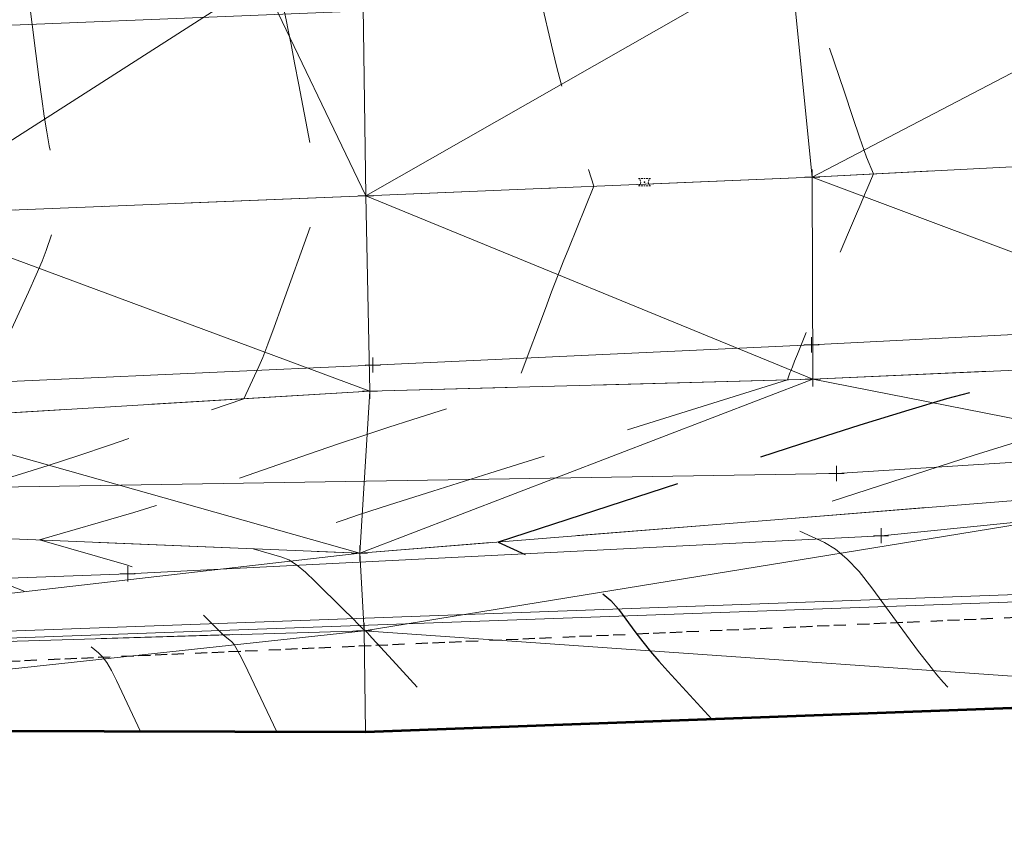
# Model space of a CAD drawing. Extents: x 2312693 to 2320081, y 680305 to 681656.
# Tile 8 of 37: x 2316615 to 2316680, y 681031 to 681084. Entities that reach past the tile are written whole.
import ezdxf

# ---------------------------------------------------------------- set-up
doc = ezdxf.new("R2010")
doc.units = 0
doc.header["$MEASUREMENT"] = 0
for name, pattern in [('CENTER LINE DOUBLE SOLID', [0]), ('DGN Style 2', [14.384926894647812, 8.630956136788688, -5.753970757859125]), ('DGN Style 3', [20.138897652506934, 14.38492689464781, -5.753970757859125]), ('DGN Style 4', [23.030267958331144, 11.50794151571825, -5.753970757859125, 0.01438492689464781, -5.753970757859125]), ('foex', [0]), ('gasex', [0]), ('ohelecex', [0]), ('ohteleex', [0]), ('rowex', [4.85, 0.8, -0.375, -0.375, 0.8, -0.3, 0.8, -0.3, 0.8, -0.3])]:
    doc.linetypes.add(name, pattern=pattern)
for name, color, linetype, lineweight in [('DT_X_Contour_Major', 132, 'DGN Style 3', 30), ('DT_X_Contour_Minor', 136, 'DGN Style 3', 0), ('DT_X_Terrain_Ground_Line', 92, 'DGN Style 3', 13), ('DT_X_Triangles', 91, 'Continuous', 0), ('PM_X_Cells', 7, 'Continuous', 0), ('PM_X_Cells (Construction)', 7, 'Continuous', 0), ('PM_X_CL_Double_Solid', 40, 'CENTER LINE DOUBLE SOLID', 0), ('PM_X_Transverse_Line', 7, 'Continuous', 0), ('PV_X_COP', 4, 'DGN Style 4', 0), ('PV_X_EOP', 7, 'DGN Style 3', 0), ('RW_X_Fee_RW', 6, 'rowex', 30), ('SV_X_Toe_of_Slope', 193, 'DGN Style 2', 0), ('SV_X_Top_of_Bank', 97, 'DGN Style 2', 0), ('UT_X_FO', 30, 'foex', 0), ('UT_X_Gas', 40, 'gasex', 0), ('UT_X_Overhead_Electric', 1, 'ohelecex', 0), ('UT_X_Overhead_Telecom', 30, 'ohteleex', 0)]:
    doc.layers.add(name, color=color, linetype=linetype, lineweight=lineweight)
doc.layers.add('SV_X_Shot_Marker (Construction)', color=40, linetype='Continuous', lineweight=0, transparency=0.5)
doc.layers.add('SV_X_Terrain_Boundary', color=7, linetype='Continuous', lineweight=53, plot=False)

# ---------------------------------------------------------------- blocks, each defined once
blk = doc.blocks.new('SVPT_313')
at = {"layer": 'SV_X_Shot_Marker (Construction)', "transparency": 33554495}
for p, q in [((-0.02499999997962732, 7.275957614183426e-12), (0.02500000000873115, 7.275957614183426e-12)), ((1.455191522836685e-11, 0.02500000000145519), (1.455191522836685e-11, -0.02499999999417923))]:
    blk.add_line(p, q, dxfattribs=at)
blk.add_point((1.455191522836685e-11, 7.275957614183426e-12), dxfattribs=at)
blk = doc.blocks.new('SVPT_314')
at = {"layer": 'SV_X_Shot_Marker (Construction)', "transparency": 33554495}
for p, q in [((-0.02499999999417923, 7.275957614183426e-12), (0.02499999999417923, 7.275957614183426e-12)), ((0, 0.02500000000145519), (0, -0.02499999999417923))]:
    blk.add_line(p, q, dxfattribs=at)
blk.add_point((0, 7.275957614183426e-12), dxfattribs=at)
blk = doc.blocks.new('SVPT_315')
at = {"layer": 'SV_X_Shot_Marker (Construction)', "transparency": 33554495}
for p, q in [((-0.02499999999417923, 0), (0.02500000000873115, 0)), ((0, 0.02500000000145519), (0, -0.02500000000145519))]:
    blk.add_line(p, q, dxfattribs=at)
blk.add_point((0, 0), dxfattribs=at)
blk = doc.blocks.new('SVPT_316')
at = {"layer": 'SV_X_Shot_Marker (Construction)', "transparency": 33554495}
for p, q in [((-0.02499999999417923, 0), (0.02500000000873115, 0)), ((0, 0.02500000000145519), (0, -0.02500000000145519))]:
    blk.add_line(p, q, dxfattribs=at)
blk.add_point((0, 0), dxfattribs=at)
blk = doc.blocks.new('PMRM1_10')
at = {"layer": 'PM_X_Cells', "color": 52, "linetype": 'Continuous', "lineweight": 0}
for p, q in [((-0.3855000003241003, 0.2441666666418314), (-0.285500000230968, 0.2441666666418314)), ((-0.2177500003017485, 0.2441666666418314), (-0.1177500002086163, 0.2441666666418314)), ((-0.05000000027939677, 0.2441666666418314), (0.04999999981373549, 0.2441666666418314)), ((0.1176666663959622, 0.2441666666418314), (0.2176666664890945, 0.2441666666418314)), ((0.2853333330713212, 0.2441666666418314), (0.3853333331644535, 0.2441666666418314)), ((-0.3855000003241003, -0.2441666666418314), (-0.285500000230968, -0.2441666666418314)), ((-0.2177500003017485, -0.2441666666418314), (-0.1177500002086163, -0.2441666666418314)), ((-0.05000000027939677, -0.2441666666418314), (0.04999999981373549, -0.2441666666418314)), ((0.1176666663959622, -0.2441666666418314), (0.2176666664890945, -0.2441666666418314)), ((0.2853333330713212, -0.2441666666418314), (0.3853333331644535, -0.2441666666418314))]:
    blk.add_line(p, q, dxfattribs=at)
at = {"layer": 'PM_X_Cells', "color": 52, "linetype": 'Continuous', "lineweight": 0, "extrusion": (0, 0, -1)}
for start, end in [(121.9738416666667, 137.9153194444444), (145.1792583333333, 161.1121944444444), (168.3797944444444, 191.6096111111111), (222.0794527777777, 238.0261583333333), (198.8889194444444, 214.8218083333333)]:
    blk.add_arc((0.5379173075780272, 0), 0.2878339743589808, start, end, dxfattribs=at)
at = {"layer": 'PM_X_Cells', "color": 52, "linetype": 'Continuous', "lineweight": 0}
for start, end in [(168.3815666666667, 191.6091416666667), (145.1781888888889, 161.1097805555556), (121.9738416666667, 137.9163055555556), (198.887175, 214.8207416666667), (222.0817333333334, 238.0261583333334)]:
    blk.add_arc((0.5377506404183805, 0), 0.2878339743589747, start, end, dxfattribs=at)
at = {"layer": 'PM_X_Cells (Construction)', "color": 52, "linetype": 'Continuous', "lineweight": 30}
blk.add_point((0, 0), dxfattribs=at)
blk = doc.blocks.new('SVPT_317')
at = {"layer": 'SV_X_Shot_Marker (Construction)', "transparency": 33554495}
for p, q in [((-0.02499999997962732, 0), (0.02500000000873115, 0)), ((1.455191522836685e-11, 0.02500000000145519), (1.455191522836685e-11, -0.02500000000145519))]:
    blk.add_line(p, q, dxfattribs=at)
blk.add_point((1.455191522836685e-11, 0), dxfattribs=at)
blk = doc.blocks.new('SVPT_318')
at = {"layer": 'SV_X_Shot_Marker (Construction)', "transparency": 33554495}
for p, q in [((-0.02499999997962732, 0), (0.02500000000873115, 0)), ((1.455191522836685e-11, 0.02500000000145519), (1.455191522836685e-11, -0.02500000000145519))]:
    blk.add_line(p, q, dxfattribs=at)
blk.add_point((1.455191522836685e-11, 0), dxfattribs=at)
blk = doc.blocks.new('SVPT_319')
at = {"layer": 'SV_X_Shot_Marker (Construction)', "transparency": 33554495}
for p, q in [((-0.02499999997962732, 0), (0.02500000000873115, 0)), ((1.455191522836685e-11, 0.02500000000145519), (1.455191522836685e-11, -0.02500000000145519))]:
    blk.add_line(p, q, dxfattribs=at)
blk.add_point((1.455191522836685e-11, 0), dxfattribs=at)
blk = doc.blocks.new('SVPT_320')
at = {"layer": 'SV_X_Shot_Marker (Construction)', "transparency": 33554495}
for p, q in [((-0.02499999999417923, 7.275957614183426e-12), (0.02500000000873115, 7.275957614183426e-12)), ((1.455191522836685e-11, 0.02500000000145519), (1.455191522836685e-11, -0.02499999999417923))]:
    blk.add_line(p, q, dxfattribs=at)
blk.add_point((1.455191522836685e-11, 7.275957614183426e-12), dxfattribs=at)
blk = doc.blocks.new('SVPT_331')
at = {"layer": 'SV_X_Shot_Marker (Construction)', "transparency": 33554495}
for p, q in [((-0.02499999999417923, 7.275957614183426e-12), (0.02500000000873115, 7.275957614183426e-12)), ((1.455191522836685e-11, 0.02500000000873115), (1.455191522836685e-11, -0.02499999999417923))]:
    blk.add_line(p, q, dxfattribs=at)
blk.add_point((1.455191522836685e-11, 7.275957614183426e-12), dxfattribs=at)
blk = doc.blocks.new('SVPT_332')
at = {"layer": 'SV_X_Shot_Marker (Construction)', "transparency": 33554495}
for p, q in [((-0.02500000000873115, 0), (0.02499999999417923, 0)), ((0, 0.02500000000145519), (0, -0.02500000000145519))]:
    blk.add_line(p, q, dxfattribs=at)
blk.add_point((0, 0), dxfattribs=at)
blk = doc.blocks.new('*U658', base_point=(2316970.9905, 681325.163, 1161.5595))
at = {"layer": 'DT_X_Contour_Major', "elevation": 1160.000000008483, "flags": 128}
blk.add_lwpolyline([(2316658.191450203, 681107.648510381), (2316657.438903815, 681106.3397612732), (2316657.230966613, 681105.9858267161), (2316656.929674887, 681105.4849155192), (2316656.535028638, 681104.8370276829), (2316656.047027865, 681104.0421632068), (2316653.551863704, 681099.9898501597), (2316667.347498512, 681096.8858553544), (2316670.026419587, 681096.2858846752), (2316672.15076789, 681095.816256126), (2316673.720543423, 681095.4769697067), (2316674.735746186, 681095.2680254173), (2316678.179355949, 681094.5970837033), (2316679.545108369, 681092.9121901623), (2316679.897217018, 681092.5431571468), (2316680.3682205, 681092.1581553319), (2316680.958118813, 681091.7571847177), (2316681.66691196, 681091.340245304), (2316685.252034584, 681089.3572675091), (2316686.493455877, 681085.631079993), (2316686.795775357, 681084.7636726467), (2316687.170696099, 681083.7583881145), (2316687.618218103, 681082.6152263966), (2316688.138341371, 681081.3341874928), (2316690.734986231, 681075.0342925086), (2316688.161963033, 681069.0684376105), (2316687.637953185, 681067.8520021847), (2316687.168647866, 681066.7594908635), (2316686.754047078, 681065.7909036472), (2316686.394150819, 681064.9462405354), (2316684.842278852, 681061.293635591), (2316678.152082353, 681059.699756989), (2316676.363952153, 681059.2281118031), (2316673.866788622, 681058.4962670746), (2316670.66059176, 681057.5042228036), (2316666.745361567, 681056.2519789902), (2316646.81987623, 681049.8010422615), (2316651.775314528, 681047.523268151), (2316652.75817575, 681047.022945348), (2316653.583000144, 681046.4981658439), (2316654.249787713, 681045.9489296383), (2316654.758538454, 681045.3752367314), (2316655.904491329, 681043.8127800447), (2316656.357968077, 681043.2156238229), (2316656.858933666, 681042.595997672), (2316657.407388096, 681041.9539015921), (2316658.003331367, 681041.2893355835), (2316660.89520726, 681038.1355977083)], dxfattribs=at)
at = {"layer": 'DT_X_Contour_Minor', "flags": 128}
for points, elevation in [([(2316675.084224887, 681109.0031788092), (2316673.081601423, 681105.5204278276), (2316672.663702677, 681104.7985404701), (2316672.268273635, 681104.1254859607), (2316671.8953143, 681103.5012642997), (2316671.54482467, 681102.925875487), (2316669.961635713, 681100.3546710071), (2316678.715006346, 681098.385177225), (2316680.537412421, 681097.9806026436), (2316682.253186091, 681097.6109476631), (2316683.862327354, 681097.2762122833), (2316685.364836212, 681096.9763965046), (2316689.229349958, 681096.2234472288), (2316690.560203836, 681095.9675879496), (2316691.65438016, 681095.7647220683), (2316692.51187893, 681095.6148495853), (2316693.132700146, 681095.5179705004), (2316695.477618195, 681095.1895193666), (2316701.050224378, 681092.272933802), (2316702.119578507, 681091.7102918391), (2316702.939381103, 681091.272331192), (2316703.509632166, 681090.9590518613), (2316703.830331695, 681090.7704538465), (2316704.744642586, 681090.1812528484), (2316707.514798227, 681084.1185077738), (2316708.087220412, 681082.8799629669), (2316708.617277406, 681081.7626478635), (2316709.10496921, 681080.7665624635), (2316709.550295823, 681079.8917067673), (2316711.529634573, 681076.0919161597), (2316710.058767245, 681072.4760297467), (2316709.696874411, 681071.633709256), (2316709.241567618, 681070.6564133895), (2316708.692846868, 681069.5441421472), (2316708.05071216, 681068.296895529), (2316704.836117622, 681062.1614687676), (2316704.163058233, 681061.9106106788), (2316703.952877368, 681061.8494503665), (2316703.610788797, 681061.773480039), (2316703.136792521, 681061.6826996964), (2316702.530888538, 681061.5771093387), (2316700.739267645, 681061.2757883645), (2316699.859226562, 681061.1073116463), (2316698.562818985, 681060.8278722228), (2316696.850044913, 681060.4374700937), (2316694.720904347, 681059.9361052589), (2316688.488040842, 681058.4511820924), (2316686.091258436, 681057.8501023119), (2316683.575558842, 681057.1605553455), (2316680.940942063, 681056.3825411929), (2316678.187408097, 681055.5160598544), (2316665.060109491, 681051.2660568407), (2316668.324848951, 681049.7654148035), (2316669.044153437, 681049.3379284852), (2316669.802892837, 681048.6986018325), (2316670.601067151, 681047.8474348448), (2316671.438676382, 681046.7844275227), (2316673.724880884, 681043.6672875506), (2316674.519171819, 681042.5963498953), (2316675.187391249, 681041.7213919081), (2316675.729539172, 681041.042413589), (2316676.14561559, 681040.5594149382), (2316677.793138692, 681038.7627071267)], 1159.000000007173), ([(2316644.597813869, 681106.462860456), (2316644.749330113, 681106.3429166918), (2316644.783509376, 681106.3191612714), (2316644.821111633, 681106.2992994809), (2316644.862136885, 681106.2833313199), (2316644.906585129, 681106.2712567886), (2316645.029677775, 681106.2442495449), (2316645.084807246, 681106.2337940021), (2316645.157876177, 681106.2226828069), (2316645.248884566, 681106.210915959), (2316645.357832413, 681106.1984934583), (2316645.672279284, 681106.1644925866), (2316645.756541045, 681106.0510451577), (2316645.773491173, 681105.7362035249), (2316645.723129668, 681105.2199676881), (2316645.60545653, 681104.5023376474), (2316645.201912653, 681102.3201319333), (2316645.07299653, 681101.5488267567), (2316644.988906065, 681100.8715655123), (2316644.949641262, 681100.2883482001), (2316644.955202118, 681099.7991748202), (2316645.029798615, 681098.6201043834), (2316645.378215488, 681098.1612816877), (2316646.367518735, 681097.6691164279), (2316647.997708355, 681097.143608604), (2316650.268784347, 681096.5847582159), (2316662.36254052, 681093.8989904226), (2316664.980828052, 681090.5144651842), (2316665.478186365, 681089.8719349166), (2316665.848138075, 681089.3948549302), (2316666.090683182, 681089.0832252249), (2316666.205821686, 681088.9370458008), (2316666.342982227, 681088.7678343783), (2316666.390694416, 681088.7108149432), (2316666.430960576, 681088.6666652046), (2316666.463780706, 681088.6353851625), (2316666.489154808, 681088.6169748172), (2316666.590193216, 681088.5610891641), (2316669.610155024, 681079.4965241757), (2316670.188469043, 681077.7676315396), (2316670.629141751, 681076.465767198), (2316670.932173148, 681075.5909311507), (2316671.097563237, 681075.1431233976), (2316671.548220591, 681074.049753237), (2316671.101662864, 681073.0143569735), (2316670.954851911, 681072.6717470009), (2316670.705800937, 681072.087658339), (2316670.354509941, 681071.2620909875), (2316669.900978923, 681070.1950449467), (2316668.555242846, 681067.027617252), (2316668.086851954, 681065.922252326), (2316667.690981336, 681064.9817283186), (2316667.367630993, 681064.2060452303), (2316667.116800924, 681063.5952030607), (2316666.544614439, 681062.1860785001), (2316666.35238261, 681061.7117496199), (2316666.204826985, 681061.3456063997), (2316666.101947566, 681061.0876488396), (2316666.043744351, 681060.9378769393), (2316665.876373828, 681060.4913746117), (2316646.279429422, 681054.3306181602), (2316642.525348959, 681053.147995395), (2316639.661798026, 681052.2404512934), (2316637.688776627, 681051.607985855), (2316636.606284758, 681051.25059908), (2316634.907012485, 681050.6643392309), (2316634.293998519, 681050.4557588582), (2316633.729410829, 681050.2697126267), (2316633.213249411, 681050.1062005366), (2316632.745514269, 681049.9652225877), (2316630.67574491, 681049.3599051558), (2316632.583347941, 681048.809384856), (2316633.027111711, 681048.6205883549), (2316633.540858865, 681048.2901361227), (2316634.124589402, 681047.8180281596), (2316634.778303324, 681047.2042644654), (2316636.614851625, 681045.378686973), (2316637.219003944, 681044.7789638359), (2316637.654049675, 681044.3489775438), (2316637.919988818, 681044.0887280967), (2316638.016821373, 681043.9982154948), (2316638.049566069, 681043.9831643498), (2316638.060577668, 681043.9778613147), (2316638.069053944, 681043.973240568), (2316638.074994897, 681043.9693021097), (2316638.078400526, 681043.9660459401), (2316638.084101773, 681043.9582725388), (2316638.196764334, 681043.8348977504), (2316638.530476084, 681043.4706034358), (2316639.08523702, 681042.8653895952), (2316639.861047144, 681042.0192562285), (2316643.997275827, 681037.5084882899)], 1161.000000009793), ([(2316635.994331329, 681105.5328616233), (2316636.526541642, 681105.111551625), (2316636.646598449, 681105.0281092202), (2316636.778678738, 681104.9583434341), (2316636.922782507, 681104.9022542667), (2316637.078909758, 681104.8598417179), (2316637.5112804, 681104.7649770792), (2316637.704926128, 681104.7282513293), (2316637.961585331, 681104.6892225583), (2316638.281258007, 681104.6478907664), (2316638.663944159, 681104.6042559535), (2316639.768458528, 681104.4848257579), (2316640.122252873, 681104.3990002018), (2316640.355250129, 681104.2310961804), (2316640.467450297, 681103.9811136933), (2316640.458853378, 681103.649052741), (2316640.274865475, 681102.6541189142), (2316640.223241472, 681102.1894009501), (2316640.206360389, 681101.5414474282), (2316640.224222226, 681100.7102583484), (2316640.276826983, 681099.6958337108), (2316640.463430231, 681096.7463872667), (2316640.646389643, 681095.751566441), (2316641.055315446, 681094.9791887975), (2316641.690207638, 681094.429254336), (2316642.55106622, 681094.1017630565), (2316647.095661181, 681093.0925045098), (2316648.201855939, 681091.6625836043), (2316648.41933638, 681091.3257951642), (2316648.597694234, 681090.928253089), (2316648.736929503, 681090.4699573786), (2316648.837042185, 681089.9509080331), (2316649.212948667, 681087.386919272), (2316650.424232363, 681082.1639335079), (2316650.692397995, 681081.059249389), (2316650.977773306, 681079.983619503), (2316651.280358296, 681078.9370438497), (2316651.600152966, 681077.9195224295), (2316653.132684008, 681073.2388823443), (2316651.478427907, 681069.1649432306), (2316651.116078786, 681068.2618869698), (2316650.737998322, 681067.2986920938), (2316650.344186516, 681066.2753586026), (2316649.934643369, 681065.191886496), (2316647.986735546, 681059.9953598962), (2316641.139917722, 681057.8429030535), (2316639.617497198, 681057.3569843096), (2316637.984586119, 681056.8217095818), (2316636.241184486, 681056.23707887), (2316634.387292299, 681055.6030921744), (2316629.296259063, 681053.8466530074), (2316627.459664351, 681053.221744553), (2316625.768155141, 681052.6643485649), (2316624.221731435, 681052.1744650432), (2316622.82039323, 681051.7520939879), (2316616.619347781, 681049.9385581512), (2316622.334541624, 681048.2891949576), (2316623.479732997, 681047.9067864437), (2316624.465938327, 681047.4664308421), (2316625.293157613, 681046.9681281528), (2316625.961390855, 681046.4118783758), (2316628.708845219, 681043.6808362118), (2316629.27252223, 681043.2321419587), (2316629.429499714, 681043.0404557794), (2316629.658856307, 681042.6576947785), (2316629.960592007, 681042.0838589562), (2316630.334706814, 681041.3189483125), (2316632.249460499, 681037.303524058)], 1162.000000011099), ([(2316627.390848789, 681104.6028627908), (2316628.303753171, 681103.8801865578), (2316628.509687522, 681103.7370571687), (2316628.736245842, 681103.6173873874), (2316628.98342813, 681103.5211772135), (2316629.251234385, 681103.4484266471), (2316629.992883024, 681103.2857046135), (2316630.310161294, 681103.2243180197), (2316630.705759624, 681103.1621997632), (2316631.179678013, 681103.0993498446), (2316631.731916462, 681103.0357682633), (2316633.308979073, 681102.8652418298), (2316633.825946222, 681102.8067212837), (2316634.194050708, 681102.7590544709), (2316634.413292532, 681102.7222413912), (2316634.483671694, 681102.6962820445), (2316634.472865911, 681102.6415287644), (2316634.468638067, 681102.6215785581), (2316634.464058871, 681102.6027928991), (2316634.459128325, 681102.5851717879), (2316634.453846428, 681102.568715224), (2316634.433810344, 681102.5103398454), (2316634.422695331, 681102.477234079), (2316634.417062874, 681102.4601722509), (2316634.396289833, 681102.396793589), (2316634.384742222, 681102.3607579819), (2316634.363174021, 681102.2920060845), (2316634.357249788, 681102.2729724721), (2316634.351257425, 681102.2534798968), (2316634.345196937, 681102.2335283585), (2316634.322634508, 681102.1580779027), (2316634.316431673, 681102.137167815), (2316634.310148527, 681102.1157175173), (2316634.303785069, 681102.0937270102), (2316634.297341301, 681102.0711962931), (2316634.280050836, 681102.0103941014), (2316634.273519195, 681101.9872724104), (2316634.26689212, 681101.963508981), (2316634.26016961, 681101.9391038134), (2316634.253351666, 681101.9140569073), (2316634.235043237, 681101.846409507), (2316634.228120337, 681101.8206565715), (2316634.22108296, 681101.7941333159), (2316634.213931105, 681101.7668397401), (2316634.206664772, 681101.7387758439), (2316634.187135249, 681101.6629116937), (2316634.179742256, 681101.6339948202), (2316634.17221042, 681101.6041423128), (2316634.164539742, 681101.573354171), (2316634.156730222, 681101.5416303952), (2316634.13571971, 681101.4557861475), (2316634.127755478, 681101.4230186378), (2316634.119620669, 681101.3890992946), (2316634.111315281, 681101.3540281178), (2316634.102839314, 681101.3178051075), (2316634.080009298, 681101.2196746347), (2316634.071341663, 681101.1821556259), (2316634.062461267, 681101.1431964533), (2316634.05336811, 681101.1027971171), (2316634.044062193, 681101.0609576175), (2316634.018962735, 681100.9474654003), (2316634.009415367, 681100.9039890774), (2316633.999597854, 681100.8586792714), (2316633.989510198, 681100.8115359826), (2316633.979152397, 681100.7625592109), (2316633.951171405, 681100.6295098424), (2316633.940503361, 681100.578424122), (2316633.929484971, 681100.5249539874), (2316633.918116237, 681100.4690994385), (2316633.906397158, 681100.4108604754), (2316633.874679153, 681100.2523773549), (2316633.848115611, 681100.0534788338), (2316633.792213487, 681099.5756456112), (2316633.706972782, 681098.8188776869), (2316633.592393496, 681097.783175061), (2316633.247730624, 681094.6493884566), (2316633.132746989, 681093.6154240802), (2316633.046293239, 681092.8638709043), (2316632.988369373, 681092.3947289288), (2316632.958975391, 681092.2079981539), (2316632.918631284, 681092.086597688), (2316632.903373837, 681092.0402739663), (2316632.887859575, 681091.9923531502), (2316632.872088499, 681091.9428352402), (2316632.856060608, 681091.8917202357), (2316632.812977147, 681091.7532840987), (2316632.796659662, 681091.7003551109), (2316632.780019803, 681091.6453952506), (2316632.763057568, 681091.5884045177), (2316632.745772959, 681091.5293829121), (2316632.699250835, 681091.3692841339), (2316632.681598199, 681091.3079278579), (2316632.663531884, 681091.2439331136), (2316632.645051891, 681091.1772999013), (2316632.626158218, 681091.1080282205), (2316632.57522352, 681090.9197857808), (2316632.555850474, 681090.8474364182), (2316632.535932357, 681090.7715701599), (2316632.51546917, 681090.6921870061), (2316632.494460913, 681090.6092869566), (2316632.437712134, 681090.3835309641), (2316632.41606049, 681090.2964543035), (2316632.393667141, 681090.2045413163), (2316632.370532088, 681090.1077920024), (2316632.346655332, 681090.0062063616), (2316632.281995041, 681089.728862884), (2316632.263436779, 681089.6170334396), (2316632.256257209, 681089.4895527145), (2316632.260456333, 681089.3464207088), (2316632.276034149, 681089.1876374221), (2316632.332746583, 681088.7433469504), (2316632.349947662, 681088.5677763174), (2316632.359016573, 681088.3742822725), (2316632.359953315, 681088.1628648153), (2316632.35275789, 681087.9335239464), (2316632.300204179, 681086.8214452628), (2316632.854008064, 681084.2071076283), (2316632.995883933, 681083.518190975), (2316633.184167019, 681082.5718714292), (2316633.418857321, 681081.3681489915), (2316633.69995484, 681079.9070236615), (2316635.12002677, 681072.48783204), (2316632.582406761, 681065.3484420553), (2316632.079958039, 681063.9525113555), (2316631.660163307, 681062.8244578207), (2316631.323022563, 681061.9642814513), (2316631.068535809, 681061.3719822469), (2316630.073790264, 681059.2329660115), (2316621.148524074, 681056.1536918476), (2316619.198278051, 681055.4953880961), (2316617.172654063, 681054.840165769), (2316615.07165211, 681054.1880248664), (2316612.895272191, 681053.5389653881), (2316602.562950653, 681050.5172111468), (2316612.085735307, 681047.7690050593), (2316613.931428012, 681047.193905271), (2316615.387312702, 681046.6464085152), (2316616.453389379, 681046.1265147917), (2316617.129658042, 681045.6342241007), (2316619.376026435, 681043.4012746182), (2316620.506212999, 681042.5016313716), (2316620.760951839, 681042.24313199), (2316621.040802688, 681041.8531952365), (2316621.345765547, 681041.3318211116), (2316621.675840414, 681040.6790096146), (2316623.274784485, 681037.3258687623)], 1163.000000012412), ([(2316618.787366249, 681103.6728639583), (2316620.0809647, 681102.6488214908), (2316620.372776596, 681102.4460051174), (2316620.693812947, 681102.2764313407), (2316621.044073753, 681102.1401001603), (2316621.423559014, 681102.0370115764), (2316622.474485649, 681101.8064321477), (2316622.838405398, 681101.7287096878), (2316623.141969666, 681101.6684768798), (2316623.385178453, 681101.6257337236), (2316623.568031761, 681101.600480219), (2316623.975166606, 681101.5564570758), (2316624.105124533, 681101.5236024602), (2316624.18964718, 681101.4580559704), (2316624.228734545, 681101.3598176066), (2316624.222386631, 681101.2288873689), (2316624.144878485, 681100.8361509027), (2316624.114552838, 681100.693051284), (2316624.081707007, 681100.5583047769), (2316624.046340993, 681100.4319113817), (2316624.008454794, 681100.3138710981), (2316623.904064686, 681100.0102344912), (2316623.864739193, 681099.8951539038), (2316623.825055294, 681099.7776395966), (2316623.785012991, 681099.6576915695), (2316623.744612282, 681099.5353098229), (2316623.636399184, 681099.2057135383), (2316623.595610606, 681099.0807048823), (2316623.554404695, 681098.9528761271), (2316623.51278145, 681098.8222272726), (2316623.470740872, 681098.6887583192), (2316623.358076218, 681098.329080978), (2316623.31596648, 681098.1938414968), (2316623.274135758, 681098.0578810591), (2316623.232584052, 681097.9211996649), (2316623.191311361, 681097.7837973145), (2316622.999356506, 681097.1409041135), (2316622.95866431, 681097.1003802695), (2316622.945343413, 681097.0870444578), (2316622.941771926, 681097.0834002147), (2316622.940259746, 681097.0817717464), (2316622.938973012, 681097.0801168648), (2316622.923053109, 681097.063878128), (2316622.876258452, 681097.0164030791), (2316622.798589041, 681096.9376917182), (2316622.690044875, 681096.8277440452), (2316622.359427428, 681096.4929018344), (2316622.250087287, 681096.3818918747), (2316622.170029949, 681096.2999936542), (2316622.119255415, 681096.2472071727), (2316622.097763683, 681096.2235324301), (2316622.079496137, 681096.1992154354), (2316622.060205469, 681096.1775332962), (2316622.016034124, 681096.1307246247), (2316621.946982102, 681096.0587894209), (2316621.853049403, 681095.9617276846), (2316621.56938797, 681095.669394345), (2316621.474852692, 681095.5714636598), (2316621.403992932, 681095.4969216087), (2316621.356808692, 681095.4457681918), (2316621.333299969, 681095.4180034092), (2316621.302177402, 681095.3751488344), (2316621.290534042, 681095.3590634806), (2316621.278945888, 681095.3429483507), (2316621.267412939, 681095.3268034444), (2316621.255935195, 681095.3106287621), (2316621.225401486, 681095.2674565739), (2316621.203450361, 681095.2405795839), (2316621.160497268, 681095.1923277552), (2316621.096542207, 681095.1227010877), (2316621.011585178, 681095.0316995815), (2316620.757030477, 681094.7605291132), (2316620.671654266, 681094.6688434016), (2316620.606441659, 681094.5971641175), (2316620.561392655, 681094.5454912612), (2316620.536507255, 681094.5138248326), (2316620.497030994, 681094.4560562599), (2316620.473782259, 681094.4259315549), (2316620.433643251, 681094.3788838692), (2316620.376613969, 681094.3149132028), (2316620.302694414, 681094.2340195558), (2316620.083055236, 681093.9957391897), (2316620.008843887, 681093.914310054), (2316619.950939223, 681093.8487329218), (2316619.909341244, 681093.7990077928), (2316619.884049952, 681093.7651346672), (2316619.838348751, 681093.6959423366), (2316619.814420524, 681093.6633657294), (2316619.776911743, 681093.6175301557), (2316619.725822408, 681093.5584356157), (2316619.661152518, 681093.4860821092), (2316619.470592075, 681093.2754608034), (2316619.405731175, 681093.2026963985), (2316619.354068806, 681093.1423691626), (2316619.31560497, 681093.0944790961), (2316619.290339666, 681093.0590261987), (2316619.240563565, 681092.9810680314), (2316619.216438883, 681092.9467101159), (2316619.181396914, 681092.9021049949), (2316619.135437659, 681092.8472526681), (2316619.078561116, 681092.7821531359), (2316618.912333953, 681092.5948914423), (2316618.855346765, 681092.5294862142), (2316618.809055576, 681092.4737167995), (2316618.773460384, 681092.4275831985), (2316618.74856119, 681092.3910854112), (2316618.696424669, 681092.3066057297), (2316618.672485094, 681092.2710370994), (2316618.639768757, 681092.227690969), (2316618.598275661, 681092.1765673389), (2316618.548005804, 681092.1176662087), (2316618.402250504, 681091.9502265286), (2316618.351934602, 681091.8911091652), (2316618.310303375, 681091.8393368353), (2316618.277356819, 681091.7949095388), (2316618.253094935, 681091.7578272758), (2316618.199976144, 681091.6687346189), (2316618.176526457, 681091.632444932), (2316618.14601649, 681091.5903953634), (2316618.108446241, 681091.5425859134), (2316618.063815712, 681091.489016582), (2316617.935387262, 681091.3384851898), (2316617.890763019, 681091.2847761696), (2316617.853211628, 681091.2365476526), (2316617.822733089, 681091.1937996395), (2316617.799327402, 681091.1565321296), (2316617.746342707, 681091.0644594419), (2316617.72362904, 681091.0278719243), (2316617.695226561, 681090.9871638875), (2316617.661135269, 681090.9423353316), (2316617.621355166, 681090.8933862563), (2316617.507689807, 681090.7573613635), (2316617.467958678, 681090.7083384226), (2316617.43401431, 681090.6632882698), (2316617.405856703, 681090.6222109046), (2316617.383485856, 681090.5851063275), (2316617.331545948, 681090.491457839), (2316617.29585532, 681090.423865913), (2316617.227738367, 681090.2913265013), (2316617.12719509, 681090.0938396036), (2316616.994225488, 681089.8314052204), (2316616.596404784, 681089.0449835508), (2316616.45691518, 681088.7461467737), (2316616.336811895, 681088.4394526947), (2316616.236094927, 681088.1249013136), (2316616.15476428, 681087.8024926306), (2316615.820456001, 681086.2795850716), (2316616.589750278, 681080.2433894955), (2316616.755006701, 681079.0018161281), (2316616.921078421, 681077.864036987), (2316617.08796544, 681076.8300520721), (2316617.255667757, 681075.8998613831), (2316618.040180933, 681071.8011580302), (2316617.048947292, 681069.0124018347), (2316616.778897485, 681068.3084675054), (2316616.393562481, 681067.391845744), (2316615.892942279, 681066.2625365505), (2316615.27703688, 681064.9205399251), (2316612.133812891, 681058.1616183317), (2316610.058328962, 681057.4455630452), (2316609.281757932, 681057.1979998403), (2316607.841537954, 681056.7621910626), (2316605.737669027, 681056.1381367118), (2316602.970151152, 681055.3258367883), (2316588.506553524, 681051.0958641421), (2316601.83692899, 681047.248815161), (2316604.383123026, 681046.4810240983), (2316606.308687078, 681045.8263861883), (2316607.613621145, 681045.2849014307), (2316608.297925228, 681044.8565698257), (2316610.043207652, 681043.1217130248), (2316611.739903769, 681041.7711207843), (2316612.092403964, 681041.4458082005), (2316612.42274907, 681041.0486956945), (2316612.730939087, 681040.5797832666), (2316613.016974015, 681040.039070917), (2316614.300108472, 681037.3482134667)], 1164.000000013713)]:
    blk.add_lwpolyline(points, dxfattribs=dict(at, elevation=elevation))
at = {"layer": 'DT_X_Triangles'}
mesh = blk.add_polyface(dxfattribs=at)
corners = [(2316523.735, 681082.083, 1169.564), (2316526.555, 681089.3870000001, 1172.732), (2316491.32, 681088.024, 1174.987), (2316525.917, 681095.678, 1172.831), (2316492.724, 681096.449, 1174.746), (2316524.239, 681068.3929999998, 1169.686), (2316494.213, 681080.862, 1171.32), (2316523.954, 681054.6479999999, 1169.335), (2316494.655, 681067.046, 1171.432), (2316524.823, 681049.3859999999, 1168.542), (2316495.619, 681049.46, 1170.228), (2316496.621, 681039.603, 1174.13), (2316497.25, 681034.11, 1174.467), (2316525.951, 681039.095, 1172.214), (2316526.592, 681034.311, 1173.198), (2316551.815, 681083.4469999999, 1167.911), (2316552.165, 681055.847, 1167.601), (2316552.62, 681069.134, 1167.937), (2316552.243, 681050.1309999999, 1166.596), (2316552.219, 681041.916, 1169.855), (2316574.402, 681098.875, 1169.159), (2316575.346, 681092.3809999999, 1169.169), (2316553.096, 681036.941, 1170.356), (2316575.14, 681087.178, 1166.517), (2316575.789, 681084.5179999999, 1166.441), (2316577.280999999, 681056.912, 1166.055), (2316577.402, 681051.5529999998, 1164.79), (2316577.537, 681042.1479999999, 1167.483), (2316576.912, 681070.446, 1166.441), (2316577.836, 681037.4389999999, 1168.063), (2316603.22, 681094.5169999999, 1166.541), (2316603.557, 681099.3269999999, 1166.119), (2316604.078, 681087.2539999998, 1164.588), (2316604.515, 681085.856, 1164.685), (2316607.092, 681071.361, 1164.641), (2316606.698, 681057.8369999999, 1164.303), (2316637.718, 681049.07, 1160.499), (2316637.995, 681043.959, 1161.005), (2316605.553701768, 681088.1409260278, 1164.628106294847), (2316604.643, 681087.351, 1164.662)]
mesh.append_faces([[corners[k] for k in face] for face in [(0, 1, 2), (1, 3, 4), (5, 0, 6), (7, 5, 8), (9, 7, 10), (11, 9, 10), (12, 13, 11), (13, 9, 11), (14, 13, 12), (15, 1, 0), (5, 15, 0), (9, 16, 7), (16, 5, 7), (17, 15, 5), (16, 17, 5), (18, 16, 9), (19, 18, 9), (13, 19, 9), (1, 20, 3), (14, 19, 13), (15, 21, 1), (21, 20, 1), (22, 19, 14), (23, 21, 15), (24, 23, 15), (17, 24, 15), (25, 17, 16), (26, 25, 16), (18, 26, 16), (22, 27, 19), (27, 18, 19), (27, 26, 18), (28, 24, 17), (25, 28, 17), (29, 27, 22), (30, 31, 20), (21, 30, 20), (24, 32, 23), (32, 21, 23), (32, 30, 21), (28, 33, 24), (33, 32, 24), (34, 33, 28), (35, 34, 28), (25, 35, 28), (26, 35, 25), (27, 36, 26), (29, 37, 27), (32, 38, 30), (33, 39, 32)]])
mesh = blk.add_polyface(dxfattribs=at)
corners = [(2316637.908, 681086.614, 1162.652), (2316637.905, 681092.6069999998, 1162.602), (2316631.008, 681088.8540000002, 1163.086000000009), (2316638.109, 681072.608, 1162.825), (2316631.285, 681086.8589999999, 1163.063), (2316637.995, 681043.959, 1161.005), (2316700.282, 681054.095, 1157.069), (2316637.718, 681049.07, 1160.499), (2316667.557999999, 681060.5379999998, 1160.906), (2316638.38, 681059.7289999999, 1162.537), (2316666.049, 681088.538, 1161.029), (2316666.622, 681094.124, 1160.721), (2316700.166, 681039.593, 1157.676), (2316638.083, 681037.289, 1161.35), (2316667.519, 681073.843, 1161.21), (2316698.278, 681089.913, 1159.302), (2316691.516, 681095.1429999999, 1159.168), (2316698.544, 681075.4349999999, 1159.593), (2316699.284, 681061.9249999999, 1159.243), (2316724.53, 681091.002, 1158.076), (2316724.388, 681095.529, 1157.774), (2316728.187, 681063.1559999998, 1157.978), (2316727.8, 681076.9149999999, 1158.257), (2316727.98, 681061.163, 1157.724), (2316758.507, 681042.446, 1154.612), (2316757.549999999, 681054.304, 1154.792), (2316756.26, 681092.372, 1156.797), (2316756.823, 681077.864, 1157.177), (2316785.845, 681063.642, 1156), (2316757.953, 681063.8840000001, 1156.866), (2316783.871, 681094.0969999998, 1155.973), (2316785.876, 681066.1429999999, 1156.184), (2316785.598, 681079.0510000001, 1156.333), (2316811.82, 681058.666, 1153.282), (2316812.169999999, 681047.215, 1153.748145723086), (2316810.197, 681095.243, 1155.493), (2316810.873, 681080.902, 1155.893), (2316811.346, 681067.016, 1155.756)]
mesh.append_faces([[corners[k] for k in face] for face in [(0, 1, 2), (3, 0, 4), (5, 6, 7), (8, 9, 7), (6, 8, 7), (0, 10, 1), (10, 11, 1), (3, 10, 0), (12, 6, 5), (13, 12, 5), (14, 10, 3), (8, 14, 3), (9, 8, 3), (14, 15, 10), (16, 11, 10), (15, 16, 10), (17, 15, 14), (18, 17, 14), (8, 18, 14), (6, 18, 8), (19, 20, 15), (17, 19, 15), (21, 22, 17), (18, 21, 17), (22, 19, 17), (23, 21, 18), (6, 23, 18), (24, 25, 12), (25, 6, 12), (25, 23, 6), (19, 26, 20), (22, 26, 19), (21, 27, 22), (27, 26, 22), (25, 28, 23), (29, 21, 23), (28, 29, 23), (29, 27, 21), (27, 30, 26), (31, 32, 27), (29, 31, 27), (32, 30, 27), (33, 28, 25), (24, 33, 25), (28, 31, 29), (34, 33, 24), (32, 35, 30), (36, 35, 32), (31, 37, 32), (37, 31, 28)]])
mesh = blk.add_polyface(dxfattribs=at)
corners = [(2316637.718, 681049.07, 1160.499), (2316606.698, 681057.8369999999, 1164.303), (2316577.402, 681051.5529999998, 1164.79), (2316637.995, 681043.959, 1161.005), (2316577.537, 681042.1479999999, 1167.483), (2316638.083, 681037.289, 1161.35), (2316577.836, 681037.4389999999, 1168.063), (2316608.659019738, 681092.5500788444, 1164.594503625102), (2316608.890000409, 681093.1071985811, 1164.602952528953), (2316603.22, 681094.5169999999, 1166.541), (2316608.403680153, 681092.0036620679, 1164.588482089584), (2316608.124482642, 681091.4690203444, 1164.584899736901), (2316607.821975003, 681090.9472026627, 1164.583763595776), (2316607.496750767, 681090.4392328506, 1164.585075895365), (2316607.149448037, 681089.9461075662, 1164.588834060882), (2316606.780748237, 681089.4687943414, 1164.595030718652), (2316606.39137477, 681089.0082296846, 1164.603653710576), (2316605.982091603, 681088.5653172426, 1164.614686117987), (2316605.553701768, 681088.1409260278, 1164.628106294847), (2316605.10704578, 681087.7358887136, 1164.643887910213), (2316604.078, 681087.2539999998, 1164.588), (2316604.643, 681087.351, 1164.662), (2316607.092, 681071.361, 1164.641), (2316631.285, 681086.8589999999, 1163.063), (2316604.515, 681085.856, 1164.685), (2316638.38, 681059.7289999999, 1162.537), (2316627.732769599, 681091.3671554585, 1163.409025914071), (2316638.109, 681072.608, 1162.825), (2316627.12938391, 681091.9319542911, 1163.474436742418), (2316626.544751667, 681092.5161315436, 1163.539955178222), (2316625.97949142, 681093.1190691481, 1163.605511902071), (2316625.434201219, 681093.7401291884, 1163.67103755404), (2316624.909457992, 681094.3786545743, 1163.736462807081), (2316637.905, 681092.6069999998, 1162.602), (2316628.354270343, 681090.8223326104, 1163.343791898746), (2316628.993228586, 681090.2980621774, 1163.278803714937), (2316629.648968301, 681089.7948988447, 1163.214130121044), (2316630.320795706, 681089.3133749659, 1163.149839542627), (2316631.008, 681088.8540000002, 1163.086000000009), (2316637.908, 681086.614, 1162.652)]
mesh.append_faces([[corners[k] for k in face] for face in [(0, 1, 2), (3, 0, 4), (5, 3, 6), (7, 8, 9), (10, 7, 9), (11, 10, 9), (12, 11, 9), (13, 12, 9), (14, 13, 9), (15, 14, 9), (16, 15, 9), (17, 16, 9), (18, 17, 9), (19, 18, 20), (21, 19, 20), (22, 23, 24), (19, 21, 24), (18, 19, 24), (17, 18, 24), (16, 17, 24), (15, 16, 24), (23, 15, 24), (0, 25, 1), (25, 22, 1), (26, 14, 15), (23, 26, 15), (27, 23, 22), (25, 27, 22), (28, 13, 14), (26, 28, 14), (29, 12, 13), (28, 29, 13), (30, 11, 12), (29, 30, 12), (31, 10, 11), (30, 31, 11), (32, 7, 10), (31, 32, 10), (26, 33, 28), (34, 33, 26), (23, 34, 26), (35, 33, 34), (23, 35, 34), (36, 33, 35), (23, 36, 35), (37, 33, 36), (23, 37, 36), (23, 38, 37), (38, 33, 37), (23, 39, 38)]])
blk = doc.blocks.new('SVPT_601')
at = {"layer": 'SV_X_Shot_Marker (Construction)', "transparency": 33554495}
for p, q in [((-0.02499999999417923, 7.275957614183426e-12), (0.02500000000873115, 7.275957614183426e-12)), ((1.455191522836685e-11, 0.02500000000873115), (1.455191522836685e-11, -0.02499999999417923))]:
    blk.add_line(p, q, dxfattribs=at)
blk.add_point((1.455191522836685e-11, 7.275957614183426e-12), dxfattribs=at)
blk = doc.blocks.new('SVPT_602')
at = {"layer": 'SV_X_Shot_Marker (Construction)', "transparency": 33554495}
for p, q in [((1.455191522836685e-11, 0.02499999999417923), (1.455191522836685e-11, -0.02500000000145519)), ((-0.02499999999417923, -7.275957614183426e-12), (0.02500000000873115, -7.275957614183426e-12))]:
    blk.add_line(p, q, dxfattribs=at)
blk.add_point((1.455191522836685e-11, -7.275957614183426e-12), dxfattribs=at)
blk = doc.blocks.new('SVPT_603')
at = {"layer": 'SV_X_Shot_Marker (Construction)', "transparency": 33554495}
for p, q in [((-0.02499999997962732, 0), (0.02500000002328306, 0)), ((1.455191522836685e-11, 0.02500000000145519), (1.455191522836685e-11, -0.02499999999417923))]:
    blk.add_line(p, q, dxfattribs=at)
blk.add_point((1.455191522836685e-11, 0), dxfattribs=at)

msp = doc.modelspace()

# ---------------------------------------------------------------- linework, layer by layer
at = {"layer": 'PM_X_CL_Double_Solid'}
msp.add_polyline3d([(2316756.823, 681077.864, 1157.177), (2316727.8, 681076.9149999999, 1158.257), (2316698.544, 681075.4349999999, 1159.593), (2316667.519, 681073.843, 1161.21), (2316638.109, 681072.608, 1162.825), (2316607.092, 681071.361, 1164.641), (2316576.912, 681070.446, 1166.441), (2316552.62, 681069.134, 1167.937), (2316524.239, 681068.3929999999, 1169.686), (2316494.655, 681067.046, 1171.432), (2316467.397, 681066.064, 1172.996), (2316438.706, 681064.012, 1174.569)], dxfattribs=at)
at = {"layer": 'PM_X_Transverse_Line'}
for points in [[(2316756.528, 681089.907, 1156.895), (2316725.368, 681088.872, 1158.095), (2316698.222, 681087.488, 1159.381), (2316666.398, 681086.217, 1161.07), (2316638.592, 681084.808, 1162.696), (2316605.049, 681083.448, 1164.699), (2316575.784, 681081.993, 1166.483), (2316552.102, 681081.0009999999, 1167.91), (2316523.778, 681079.7809999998, 1169.598), (2316494.727, 681078.575, 1171.324), (2316466.757, 681077.413, 1172.892), (2316438.53, 681076.356, 1174.465)], [(2316756.944, 681066.46, 1156.971), (2316727.502, 681065.298, 1158.076), (2316700.17, 681064.463, 1159.288), (2316667.466, 681062.793, 1160.987), (2316638.575, 681061.459, 1162.594), (2316606.326, 681060.002, 1164.415), (2316577.133, 681058.846, 1166.155), (2316551.925, 681057.7289999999, 1167.689), (2316524.558, 681057.005, 1169.381), (2316494.373, 681055.3809999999, 1171.221), (2316467.794, 681054.499, 1172.785), (2316438.967, 681052.983, 1174.405)]]:
    msp.add_polyline3d(points, dxfattribs=at)
at = {"layer": 'PV_X_COP'}
msp.add_polyline3d([(2316756.823, 681077.864, 1157.177), (2316727.8, 681076.9149999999, 1158.257), (2316698.544, 681075.4349999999, 1159.593), (2316667.519, 681073.843, 1161.21), (2316638.109, 681072.608, 1162.825), (2316607.092, 681071.361, 1164.641), (2316576.912, 681070.446, 1166.441), (2316552.62, 681069.134, 1167.937), (2316524.239, 681068.3929999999, 1169.686), (2316494.655, 681067.046, 1171.432), (2316467.397, 681066.064, 1172.996), (2316438.706, 681064.012, 1174.569)], dxfattribs=at)
at = {"layer": 'PV_X_EOP'}
msp.add_polyline3d([(2316757.953, 681063.884, 1156.866), (2316728.187, 681063.1559999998, 1157.978), (2316699.284, 681061.9249999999, 1159.243), (2316667.558, 681060.538, 1160.906), (2316638.38, 681059.7289999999, 1162.537), (2316606.698, 681057.8369999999, 1164.303), (2316577.281, 681056.912, 1166.055), (2316552.165, 681055.847, 1167.601), (2316523.954, 681054.6479999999, 1169.335), (2316494.682, 681053.6289999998, 1171.173), (2316467.219, 681052.7509999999, 1172.745), (2316438.693, 681051.263, 1174.36)], dxfattribs=at)
at = {"layer": 'RW_X_Fee_RW'}
msp.add_line((2316363.668008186, 681031.0066609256), (2317595.834, 681084.736, 1172.83), dxfattribs=at)
at = {"layer": 'SV_X_Terrain_Boundary'}
msp.add_polyline3d([(2316437.769, 681039.1969999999, 1174.486), (2316438.306, 681032.635, 1174.493), (2316467.966, 681034.203, 1175.435), (2316497.25, 681034.11, 1174.467), (2316526.592, 681034.311, 1173.198), (2316553.096, 681036.941, 1170.356), (2316577.836, 681037.4389999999, 1168.063), (2316638.083, 681037.289, 1161.35), (2316700.166, 681039.593, 1157.676), (2316758.507, 681042.446, 1154.612)], dxfattribs=at)
at = {"layer": 'SV_X_Toe_of_Slope'}
msp.add_polyline3d([(2316577.402, 681051.5529999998, 1164.79), (2316637.718, 681049.07, 1160.499), (2316700.282, 681054.095, 1157.069), (2316757.55, 681054.304, 1154.792)], dxfattribs=at)
at = {"layer": 'SV_X_Top_of_Bank', "extrusion": (0.1064439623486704, 0.003188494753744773, 0.9943135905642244), "elevation": 249918.0356558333, "flags": 128}
msp.add_lwpolyline([(611375.5839451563, -2322522.793453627), (611375.5839451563, -2322583.62448164)], dxfattribs=at)
at = {"layer": 'UT_X_FO'}
msp.add_polyline3d([(2316554.381, 681051.7306000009, 1166.549), (2316593.493, 681053.0956999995, 1163.803), (2316669.115, 681054.3128000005, 1159.044), (2316723.44, 681057.749100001, 1156.842), (2316758.69, 681059.0441999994, 1155.792), (2316794.083, 681059.7783000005, 1154.64), (2316839.849, 681062.8404999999, 1154.624), (2316879.149, 681064.8216999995, 1154.51), (2316919.024, 681066.4358000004, 1154.382), (2316955.773, 681065.7478000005, 1154.136), (2316982.611, 681067.494899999, 1153.988), (2317022.67, 681069.725100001, 1153.547), (2317055.052999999, 681071.8741999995, 1153.304), (2317089.918, 681073.0753000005, 1153.653), (2317131.462, 681074.8985, 1154.325), (2317185.885, 681078.0836999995, 1155.54), (2317256.249, 681083.071100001, 1157.587), (2317295.809, 681086.635399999, 1159.317), (2317343.549, 681088.866600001, 1161.505), (2317398.952, 681091.6798000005, 1164.233), (2317453.311, 681093.614, 1166.862), (2317506.45, 681096.3951999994, 1169.46), (2317551.219, 681098.1993000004, 1170.757), (2317596.448, 681100.3325, 1171.721)], dxfattribs=at)
at = {"layer": 'UT_X_Gas'}
msp.add_polyline3d([(2316554.945, 681044.485100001, 1168.83), (2316586.33, 681046.3761999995, 1165.335), (2316622.422, 681047.7103000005, 1161.744), (2316672.045, 681050.2154999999, 1158.611), (2316714.317, 681054.464899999, 1156.441), (2316756.194, 681057.636100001, 1155.305)], dxfattribs=at)
at = {"layer": 'UT_X_Overhead_Electric'}
msp.add_polyline3d([(2316464.832125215, 681038.5363397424, 1168.95161775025), (2316728.307961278, 681048.0463524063, 1167.829880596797), (2316892.922, 681055.333, 1165.361), (2317075.532, 681063.874, 1162.386), (2317259.863, 681072.2779999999, 1157.169), (2317525.251844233, 681084.1101487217, 1171.451602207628)], dxfattribs=at)
at = {"layer": 'UT_X_Overhead_Telecom'}
msp.add_polyline3d([(2316464.784085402, 681038.0542652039, 1153.580935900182), (2316728.179506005, 681047.5608389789, 1152.459557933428), (2316892.703829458, 681054.8436793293, 1149.992017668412), (2317075.212162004, 681063.3803687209, 1147.018659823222), (2317260.080166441, 681071.8069354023, 1141.786523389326), (2317526.097624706, 681083.6671103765, 1156.102956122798)], dxfattribs=at)

# ---------------------------------------------------------------- block references
at = {"layer": 'DT_X_Terrain_Ground_Line'}
msp.add_blockref('*U658', (2316970.9905, 681325.163, 1161.5595), dxfattribs=at)
at = {"layer": 'PM_X_Cells', "color": 52, "linetype": 'Continuous', "lineweight": 0}
msp.add_blockref('PMRM1_10', (2316656.464, 681073.501, 1161.773), dxfattribs=at)
at = {"layer": 'SV_X_Shot_Marker (Construction)', "transparency": 33554495, "xscale": 20, "yscale": 20, "zscale": 20}
for name, p in [('SVPT_315', (2316667.519, 681073.843, 1161.21)), ('SVPT_316', (2316667.519, 681073.843, 1161.21)), ('SVPT_317', (2316638.109, 681072.608, 1162.825)), ('SVPT_318', (2316638.109, 681072.608, 1162.825)), ('SVPT_314', (2316667.466, 681062.793, 1160.987)), ('SVPT_319', (2316638.575, 681061.459, 1162.594)), ('SVPT_313', (2316667.558, 681060.538, 1160.906)), ('SVPT_320', (2316638.38, 681059.7289999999, 1162.537)), ('SVPT_602', (2316669.115, 681054.3128000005, 1159.044)), ('SVPT_601', (2316672.045, 681050.2154999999, 1158.611)), ('SVPT_331', (2316637.718, 681049.07, 1160.499)), ('SVPT_603', (2316622.422, 681047.7103000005, 1161.744)), ('SVPT_332', (2316637.995, 681043.959, 1161.005))]:
    msp.add_blockref(name, p, dxfattribs=at)

doc.saveas('drawing.dxf')
